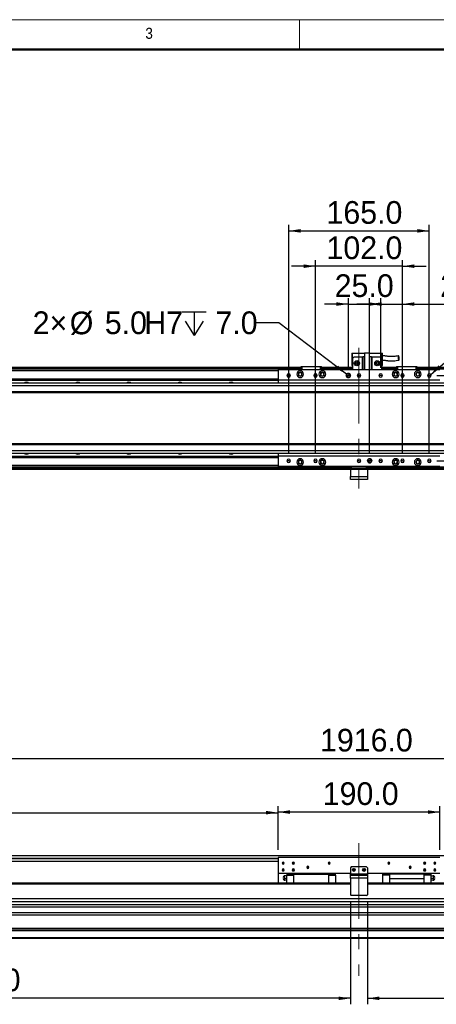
# Model space of a CAD drawing. Header units: millimetres. Extents: x 35 to 2905, y 35 to 2044.
# Tile 3 of 6: x 792 to 1281, y 890 to 2044. Entities that reach past the tile are written whole.
import ezdxf

# ---------------------------------------------------------------- set-up
doc = ezdxf.new("R2010")
doc.units = ezdxf.units.MM
doc.header["$LTSCALE"] = 7
doc.linetypes.add('CENTERX2', pattern=[20.32, 12.7, -2.54, 2.54, -2.54])
doc.layers.add('DIMNS', color=7, linetype='Continuous')
doc.styles.add('SLDTEXTSTYLE1', font='Gothic.ttf', dxfattribs={"width": 0.913})
doc.styles.add('SLDTEXTSTYLE8', font='txt')
doc.dimstyles.new('SLDDIMSTYLE0', dxfattribs={"dimtxt": 26.6, "dimasz": 14, "dimexe": 0, "dimexo": 0.0625, "dimgap": 6.65, "dimtad": 2, "dimdec": 1, "dimrnd": 1e-09, "dimzin": 4, "dimdsep": 46, "dimtxsty": 'SLDTEXTSTYLE8', "dimsah": 1, "dimcen": 0.09, "dimadec": 0, "dimazin": 1, "dimtfac": 1, "dimtdec": 1, "dimtofl": 0, "dimtmove": 0, "dimatfit": 3, "dimfxl": 0, "dimfrac": 2, "dimtolj": 1, "dimtzin": 12, "dimarcsym": 0})
doc.dimstyles.new('SLDDIMSTYLE1', dxfattribs={"dimtxt": 26.6, "dimasz": 14, "dimexe": 0, "dimexo": 0.0625, "dimgap": 6.65, "dimtad": 2, "dimdec": 1, "dimrnd": 1e-09, "dimzin": 4, "dimdsep": 46, "dimtxsty": 'SLDTEXTSTYLE8', "dimsah": 1, "dimcen": 0.09, "dimadec": 0, "dimazin": 1, "dimtfac": 1, "dimtdec": 1, "dimtmove": 0, "dimatfit": 0, "dimfxl": 0, "dimfrac": 2, "dimtolj": 1, "dimtzin": 12, "dimarcsym": 0})
doc.dimstyles.new('SLDDIMSTYLE2', dxfattribs={"dimtxt": 26.6, "dimasz": 14, "dimexe": 0, "dimexo": 0.0625, "dimgap": 6.65, "dimtad": 2, "dimdec": 1, "dimrnd": 1e-09, "dimzin": 12, "dimdsep": 46, "dimtxsty": 'SLDTEXTSTYLE8', "dimsah": 1, "dimcen": 0.09, "dimadec": 0, "dimazin": 3, "dimtfac": 1, "dimtdec": 1, "dimtmove": 0, "dimatfit": 0, "dimfxl": 0, "dimfrac": 2, "dimtolj": 1, "dimtzin": 12, "dimarcsym": 0})
doc.dimstyles.new('SLDDIMSTYLE7', dxfattribs={"dimtxt": 26.6, "dimasz": 14, "dimexe": 0, "dimexo": 0.0625, "dimgap": 6.65, "dimtad": 0, "dimtih": 1, "dimtoh": 1, "dimdec": 1, "dimrnd": 1e-09, "dimzin": 4, "dimdsep": 46, "dimtxsty": 'SLDTEXTSTYLE8', "dimsah": 1, "dimcen": 0, "dimadec": 0, "dimazin": 1, "dimtfac": 1, "dimtdec": 1, "dimtofl": 0, "dimtmove": 0, "dimatfit": 3, "dimfxl": 0, "dimfrac": 2, "dimtolj": 1, "dimtzin": 12, "dimarcsym": 0})
doc.dimstyles.new('SLDDIMSTYLE8', dxfattribs={"dimtxt": 26.6, "dimasz": 14, "dimexe": 0, "dimexo": 0.0625, "dimgap": 6.65, "dimtad": 0, "dimtih": 1, "dimtoh": 1, "dimdec": 1, "dimrnd": 1e-09, "dimzin": 12, "dimdsep": 46, "dimtxsty": 'SLDTEXTSTYLE8', "dimsah": 1, "dimcen": 0, "dimadec": 0, "dimazin": 3, "dimtfac": 1, "dimtdec": 1, "dimtofl": 0, "dimtmove": 0, "dimatfit": 3, "dimfxl": 0, "dimfrac": 2, "dimtolj": 1, "dimtzin": 12, "dimarcsym": 0})

# ---------------------------------------------------------------- blocks, each defined once
blk = doc.blocks.new('_D')
at = {"layer": 'DIMNS'}
for p, q in [((231.8, 1043.4), (231.8, 1185)), ((231.8, 1178), (2147.8, 1178)), ((2147.8, 1043.4), (2147.8, 1185))]:
    blk.add_line(p, q, dxfattribs=at)
for points in [[(231.8, 1178), (245.8, 1175.9), (245.8, 1180.1)], [(2147.8, 1178), (2133.8, 1180.1), (2133.8, 1175.9)]]:
    blk.add_solid(points, dxfattribs=at)
at = {"layer": 'DIMNS', "insert": (1144.1, 1212.9), "char_height": 26.6, "attachment_point": 1, "style": 'SLDTEXTSTYLE8'}
blk.add_mtext('1916.0', dxfattribs=at)
blk = doc.blocks.new('_D_1')
at = {"layer": 'DIMNS'}
for p, q in [((266.8, 1064.1), (266.8, 1121.6)), ((1094.8, 1070.9), (1094.8, 1121.6)), ((266.8, 1114.6), (1094.8, 1114.6))]:
    blk.add_line(p, q, dxfattribs=at)
for points in [[(266.8, 1114.6), (280.8, 1112.5), (280.8, 1116.7)], [(1094.8, 1114.6), (1080.8, 1116.7), (1080.8, 1112.5)]]:
    blk.add_solid(points, dxfattribs=at)
at = {"layer": 'DIMNS', "char_height": 26.6, "attachment_point": 1, "style": 'SLDTEXTSTYLE8'}
for s, insert in [('828.0', (495.1, 1149.5)), ('=T/2+18mm', (579.9, 1149.5))]:
    blk.add_mtext(s, dxfattribs=dict(at, insert=insert))
blk = doc.blocks.new('_D_3')
at = {"layer": 'DIMNS'}
for p, q in [((1094.8, 1070.9), (1094.8, 1122.3)), ((1284.8, 1070.9), (1284.8, 1122.3)), ((1284.8, 1115.3), (1094.8, 1115.3))]:
    blk.add_line(p, q, dxfattribs=at)
for points in [[(1094.8, 1115.3), (1108.8, 1113.2), (1108.8, 1117.4)], [(1284.8, 1115.3), (1270.8, 1117.4), (1270.8, 1113.2)]]:
    blk.add_solid(points, dxfattribs=at)
at = {"layer": 'DIMNS', "insert": (1147.3, 1150.2), "char_height": 26.6, "attachment_point": 1, "style": 'SLDTEXTSTYLE8'}
blk.add_mtext('190.0', dxfattribs=at)
blk = doc.blocks.new('_D_4')
at = {"layer": 'DIMNS'}
for p, q in [((1179.8, 1009.6), (1179.8, 890)), ((369.8, 1002.5), (369.8, 890)), ((1179.8, 897), (369.8, 897))]:
    blk.add_line(p, q, dxfattribs=at)
for points in [[(369.8, 897), (383.8, 894.9), (383.8, 899.1)], [(1179.8, 897), (1165.8, 899.1), (1165.8, 894.9)]]:
    blk.add_solid(points, dxfattribs=at)
at = {"layer": 'DIMNS', "insert": (703.7, 931.9), "char_height": 26.6, "attachment_point": 1, "style": 'SLDTEXTSTYLE8'}
blk.add_mtext('810.0', dxfattribs=at)
blk = doc.blocks.new('_D_5')
at = {"layer": 'DIMNS'}
for p, q in [((1199.8, 1009.6), (1199.8, 890)), ((2009.8, 1002.5), (2009.8, 890)), ((1199.8, 897), (2009.8, 897))]:
    blk.add_line(p, q, dxfattribs=at)
for points in [[(1199.8, 897), (1213.8, 894.9), (1213.8, 899.1)], [(2009.8, 897), (1995.8, 899.1), (1995.8, 894.9)]]:
    blk.add_solid(points, dxfattribs=at)
at = {"layer": 'DIMNS', "insert": (1555.3, 931.9), "char_height": 26.6, "attachment_point": 1, "style": 'SLDTEXTSTYLE8'}
blk.add_mtext('810.0', dxfattribs=at)
blk = doc.blocks.new('_D_21')
at = {"layer": 'DIMNS'}
for p, q in [((2231.7, 1627), (2231.7, 1655)), ((1281.2, 1627), (2238.7, 1627)), ((2231.7, 1527), (2231.7, 1627)), ((1281.2, 1527), (2238.7, 1527)), ((2231.7, 1527), (2231.7, 1499))]:
    blk.add_line(p, q, dxfattribs=at)
for points in [[(2231.7, 1627), (2233.8, 1641), (2229.6, 1641)], [(2231.7, 1527), (2229.6, 1513), (2233.8, 1513)]]:
    blk.add_solid(points, dxfattribs=at)
at = {"layer": 'DIMNS', "insert": (2196.8, 1532.6), "char_height": 26.6, "attachment_point": 1, "rotation": 90, "style": 'SLDTEXTSTYLE8'}
blk.add_mtext('100.0', dxfattribs=at)
blk = doc.blocks.new('SW_SYMBOL_HOLE_DEPTH')
at = {"layer": 'DIMNS', "color": 0}
for p, q in [((0, 6125), (5600, 6125)), ((2800, 6125), (2800, 525)), ((700, 3885), (2800, 525)), ((4900, 3885), (2800, 525))]:
    blk.add_line(p, q, dxfattribs=at)
blk = doc.blocks.new('_D_22')
at = {"layer": 'DIMNS'}
for p, q in [((1095.7, 1688.8), (1067.7, 1688.8)), ((1175.3, 1628.5), (1095.7, 1688.8))]:
    blk.add_line(p, q, dxfattribs=at)
blk.add_solid([(1175.3, 1628.5), (1165.4, 1638.6), (1162.9, 1635.3)], dxfattribs=at)
at = {"layer": 'DIMNS', "xscale": 0.004985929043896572, "yscale": 0.004985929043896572, "zscale": 0.004985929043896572}
blk.add_blockref('SW_SYMBOL_HOLE_DEPTH', (982.5, 1671.1), dxfattribs=at)
at = {"layer": 'DIMNS', "char_height": 26.6, "attachment_point": 1, "style": 'SLDTEXTSTYLE8'}
for s, insert in [('2×', (807, 1702.1)), ('%%c', (850.5, 1701.9)), ('5.0', (891.6, 1702.1)), ('H7', (937.9, 1702.1)), ('7.0', (1021.4, 1702.1))]:
    blk.add_mtext(s, dxfattribs=dict(at, insert=insert))
blk = doc.blocks.new('_D_23')
at = {"layer": 'DIMNS'}
for p, q in [((1273.9, 1628.3), (1337.2, 1682.2)), ((1337.2, 1682.2), (1365.2, 1682.2))]:
    blk.add_line(p, q, dxfattribs=at)
blk.add_solid([(1273.9, 1628.3), (1285.9, 1635.8), (1283.2, 1639)], dxfattribs=at)
at = {"layer": 'DIMNS', "xscale": 0.004985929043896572, "yscale": 0.004985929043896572, "zscale": 0.004985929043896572}
blk.add_blockref('SW_SYMBOL_HOLE_DEPTH', (1479.2, 1664.6), dxfattribs=at)
at = {"layer": 'DIMNS', "char_height": 26.6, "attachment_point": 1, "style": 'SLDTEXTSTYLE8'}
for s, insert in [('12×M5', (1365.2, 1695.6)), ('10.0', (1518.1, 1695.6))]:
    blk.add_mtext(s, dxfattribs=dict(at, insert=insert))
blk = doc.blocks.new('_D_24')
at = {"layer": 'DIMNS'}
for p, q in [((1177.3, 1710.7), (1149.3, 1710.7)), ((1177.3, 1635.9), (1177.3, 1717.7)), ((1177.3, 1710.7), (1202.3, 1710.7)), ((1202.3, 1535.9), (1202.3, 1717.7)), ((1202.3, 1710.7), (1230.3, 1710.7))]:
    blk.add_line(p, q, dxfattribs=at)
for points in [[(1177.3, 1710.7), (1163.3, 1712.8), (1163.3, 1708.6)], [(1202.3, 1710.7), (1216.3, 1708.6), (1216.3, 1712.8)]]:
    blk.add_solid(points, dxfattribs=at)
at = {"layer": 'DIMNS', "insert": (1161.3, 1745.6), "char_height": 26.6, "attachment_point": 1, "style": 'SLDTEXTSTYLE8'}
blk.add_mtext('25.0', dxfattribs=at)
blk = doc.blocks.new('_D_25')
at = {"layer": 'DIMNS'}
for p, q in [((1138.8, 1755.1), (1110.8, 1755.1)), ((1138.8, 1535.9), (1138.8, 1762.1)), ((1240.8, 1755.1), (1138.8, 1755.1)), ((1240.8, 1535.9), (1240.8, 1762.1)), ((1240.8, 1755.1), (1268.8, 1755.1))]:
    blk.add_line(p, q, dxfattribs=at)
for points in [[(1138.8, 1755.1), (1124.8, 1757.2), (1124.8, 1753)], [(1240.8, 1755.1), (1254.8, 1753), (1254.8, 1757.2)]]:
    blk.add_solid(points, dxfattribs=at)
at = {"layer": 'DIMNS', "insert": (1151.7, 1790), "char_height": 26.6, "attachment_point": 1, "style": 'SLDTEXTSTYLE8'}
blk.add_mtext('102.0', dxfattribs=at)
blk = doc.blocks.new('_D_26')
at = {"layer": 'DIMNS'}
for p, q in [((1107.3, 1535.9), (1107.3, 1803.5)), ((1272.3, 1535.9), (1272.3, 1803.5)), ((1107.3, 1796.5), (1272.3, 1796.5))]:
    blk.add_line(p, q, dxfattribs=at)
for points in [[(1107.3, 1796.5), (1121.3, 1794.4), (1121.3, 1798.6)], [(1272.3, 1796.5), (1258.3, 1798.6), (1258.3, 1794.4)]]:
    blk.add_solid(points, dxfattribs=at)
at = {"layer": 'DIMNS', "insert": (1151.7, 1831.4), "char_height": 26.6, "attachment_point": 1, "style": 'SLDTEXTSTYLE8'}
blk.add_mtext('165.0', dxfattribs=at)
blk = doc.blocks.new('_D_27')
at = {"layer": 'DIMNS'}
for p, q in [((1215.3, 1710.7), (1187.3, 1710.7)), ((1215.3, 1635.9), (1215.3, 1717.7)), ((1215.3, 1710.7), (1240.8, 1710.7)), ((1240.8, 1635.9), (1240.8, 1717.7)), ((1240.8, 1710.7), (1350.6, 1710.7))]:
    blk.add_line(p, q, dxfattribs=at)
for points in [[(1215.3, 1710.7), (1201.3, 1712.8), (1201.3, 1708.6)], [(1240.8, 1710.7), (1254.8, 1708.6), (1254.8, 1712.8)]]:
    blk.add_solid(points, dxfattribs=at)
at = {"layer": 'DIMNS', "insert": (1285.1, 1745.6), "char_height": 26.6, "attachment_point": 1, "style": 'SLDTEXTSTYLE8'}
blk.add_mtext('25.5', dxfattribs=at)
blk = doc.blocks.new('SW_DOWELSYMBOL_3')
at = {"linetype": 'Continuous', "lineweight": 18}
h = blk.add_hatch(color=0, dxfattribs=at)
edge = h.paths.add_edge_path(flags=0)
edge.add_arc((0, 0), 2.5, 180, 270)
edge.add_line((0, -2.5), (0, 0))
edge.add_line((0, 0), (-2.5, 0))
h = blk.add_hatch(color=0, dxfattribs=at)
edge = h.paths.add_edge_path(flags=0)
edge.add_arc((0, 0), 2.5, 0, 90)
edge.add_line((0, 2.5), (0, 0))
edge.add_line((0, 0), (2.5, 0))
at = {"layer": 'DIMNS', "color": 0}
blk.add_circle((0, 0), 2.5, dxfattribs=at)
blk = doc.blocks.new('SW_DOWELSYMBOL_4')
at = {"linetype": 'Continuous', "lineweight": 18}
h = blk.add_hatch(color=0, dxfattribs=at)
edge = h.paths.add_edge_path(flags=0)
edge.add_arc((0, 0), 2.5, 180, 270)
edge.add_line((0, -2.5), (0, 0))
edge.add_line((0, 0), (-2.5, 0))
h = blk.add_hatch(color=0, dxfattribs=at)
edge = h.paths.add_edge_path(flags=0)
edge.add_arc((0, 0), 2.5, 0, 90)
edge.add_line((0, 2.5), (0, 0))
edge.add_line((0, 0), (2.5, 0))
at = {"layer": 'DIMNS', "color": 0}
blk.add_circle((0, 0), 2.5, dxfattribs=at)

msp = doc.modelspace()

# ---------------------------------------------------------------- linework, layer by layer
at = {"color": 7, "linetype": 'Continuous', "lineweight": 18}
for p, q in [((2905, 2044), (35, 2044)), ((1120, 2009), (1120, 2044)), ((70, 2009), (2870, 2009))]:
    msp.add_line(p, q, dxfattribs=at)
at = {"color": 7, "linetype": 'Continuous', "lineweight": 50}
msp.add_line((2870, 2009), (70, 2009), dxfattribs=at)
at = {"color": 7, "linetype": 'Continuous', "lineweight": 25}
for p, q in [((1181.3, 1653.28), (1182.3, 1653.28)), ((1181.3, 1653.28), (1181.3, 1638.88)), ((1182.3, 1646.88), (1182.3, 1653.28)), ((1182.3, 1653.28), (1196.3, 1653.28)), ((1196.3, 1653.48), (1196.3, 1633.48)), ((1196.3, 1653.48), (1202.3, 1653.48)), ((1202.3, 1633.48), (1202.3, 1653.48)), ((1202.3, 1653.28), (1216.3, 1653.28)), ((1216.3, 1653.28), (1217.3, 1653.28)), ((1216.3, 1653.28), (1216.3, 1646.88)), ((1217.3, 1638.88), (1217.3, 1653.28)), ((1181.3, 1638.88), (1182.3, 1638.88)), ((1184.3, 1648.88), (1182.3, 1646.88)), ((1182.3, 1646.88), (1182.3, 1633.48)), ((1184.3, 1648.88), (1193.8, 1648.88)), ((1193.8, 1633.48), (1193.8, 1648.88)), ((1193.8, 1648.88), (1194.3, 1648.88)), ((1194.3, 1648.88), (1194.3, 1633.48)), ((1196.3, 1648.88), (1194.3, 1648.88)), ((1204.3, 1648.88), (1202.3, 1648.88)), ((1204.3, 1633.48), (1204.3, 1648.88)), ((1204.3, 1648.88), (1204.8, 1648.88)), ((1204.8, 1648.88), (1214.3, 1648.88)), ((1204.8, 1648.88), (1204.8, 1633.48)), ((1216.3, 1646.88), (1214.3, 1648.88)), ((1216.3, 1646.88), (1216.3, 1633.48)), ((1216.3, 1638.88), (1217.3, 1638.88)), ((243.8, 1636.48), (1121.8, 1636.48)), ((1121.8, 1634.49), (243.8, 1634.49)), ((374.3, 1636.78), (1121.8, 1636.78)), ((374.3, 1636.58), (1121.8, 1636.58)), ((1284.8, 1633.48), (1094.8, 1633.48)), ((1094.8, 1633.48), (1094.8, 1621.48)), ((1121.8, 1637.18), (1122.1, 1637.48)), ((1121.8, 1633.48), (1121.8, 1637.18)), ((1122.8, 1637.18), (1121.8, 1637.18)), ((1122.1, 1637.48), (1122.93, 1637.48)), ((1122.8, 1637.18), (1122.93, 1637.48)), ((1122.8, 1637.18), (1122.8, 1633.48)), ((1144.8, 1637.18), (1122.8, 1637.18)), ((1122.93, 1637.48), (1144.68, 1637.48)), ((1144.68, 1637.48), (1145.5, 1637.48)), ((1144.8, 1637.18), (1144.68, 1637.48)), ((1144.8, 1633.48), (1144.8, 1637.18)), ((1145.8, 1637.18), (1144.8, 1637.18)), ((1145.5, 1637.48), (1145.8, 1637.18)), ((1145.8, 1637.18), (1145.8, 1633.48)), ((1145.8, 1636.78), (1182.3, 1636.78)), ((1145.8, 1636.58), (1182.3, 1636.58)), ((1145.8, 1636.48), (1182.3, 1636.48)), ((1182.3, 1634.49), (1145.8, 1634.49)), ((1216.3, 1636.78), (1233.8, 1636.78)), ((1216.3, 1636.58), (1233.8, 1636.58)), ((1216.3, 1636.48), (1233.8, 1636.48)), ((1233.8, 1634.49), (1216.3, 1634.49)), ((1233.8, 1637.18), (1234.1, 1637.48)), ((1233.8, 1633.48), (1233.8, 1637.18)), ((1234.8, 1637.18), (1233.8, 1637.18)), ((1234.1, 1637.48), (1234.93, 1637.48)), ((1234.8, 1637.18), (1234.93, 1637.48)), ((1234.8, 1637.18), (1234.8, 1633.48)), ((1256.8, 1637.18), (1234.8, 1637.18)), ((1234.93, 1637.48), (1256.68, 1637.48)), ((1256.8, 1637.18), (1256.68, 1637.48)), ((1256.68, 1637.48), (1257.5, 1637.48)), ((1256.8, 1633.48), (1256.8, 1637.18)), ((1257.8, 1637.18), (1256.8, 1637.18)), ((1257.5, 1637.48), (1257.8, 1637.18)), ((1257.8, 1637.18), (1257.8, 1633.48)), ((1257.8, 1636.78), (2024.3, 1636.78)), ((1257.8, 1636.58), (2024.3, 1636.58)), ((1257.8, 1636.48), (2135.8, 1636.48)), ((2135.8, 1634.49), (1257.8, 1634.49)), ((249.8, 1622.99), (1094.8, 1622.99)), ((249.8, 1622.7), (1094.8, 1622.7)), ((249.8, 1621.8), (1094.8, 1621.8)), ((249.8, 1621.5), (1094.8, 1621.5)), ((2115.3, 1617.98), (264.8, 1617.98)), ((1284.8, 1621.48), (1094.8, 1621.48)), ((1094.8, 1621.48), (1094.8, 1617.98)), ((1107.3, 1626.98), (1105.2, 1626.98)), ((1107.3, 1626.98), (1109.4, 1626.98)), ((1138.8, 1626.98), (1136.7, 1626.98)), ((1138.8, 1626.98), (1138.93, 1626.98)), ((1140.14, 1626.98), (1140.9, 1626.98)), ((1177.3, 1626.98), (1174.8, 1626.98)), ((1177.3, 1626.98), (1179.8, 1626.98)), ((1189.8, 1626.98), (1187.7, 1626.98)), ((1189.8, 1626.98), (1191.9, 1626.98)), ((1215.3, 1626.98), (1213.2, 1626.98)), ((1215.3, 1626.98), (1217.4, 1626.98)), ((1239.46, 1626.98), (1238.7, 1626.98)), ((1240.8, 1626.98), (1240.67, 1626.98)), ((1240.8, 1626.98), (1242.9, 1626.98)), ((1272.3, 1626.98), (1270.2, 1626.98)), ((1272.3, 1626.98), (1274.4, 1626.98)), ((2115.8, 1614.98), (264.8, 1614.98)), ((2115.8, 1607.98), (264.8, 1607.98)), ((264.8, 1606.98), (2115.8, 1606.98)), ((2115.8, 1546.98), (264.8, 1546.98)), ((264.8, 1545.98), (2115.8, 1545.98)), ((264.8, 1538.98), (2115.8, 1538.98)), ((264.8, 1535.98), (2115.3, 1535.98)), ((1094.8, 1535.98), (1094.8, 1532.48)), ((249.8, 1532.46), (1094.8, 1532.46)), ((249.8, 1532.17), (1094.8, 1532.17)), ((249.8, 1531.27), (1094.8, 1531.27)), ((249.8, 1530.98), (1094.8, 1530.98)), ((1284.8, 1532.48), (1094.8, 1532.48)), ((1094.8, 1532.48), (1094.8, 1520.48)), ((1107.3, 1526.98), (1105.2, 1526.98)), ((1107.3, 1526.98), (1109.4, 1526.98)), ((1138.8, 1526.98), (1136.7, 1526.98)), ((1138.8, 1526.98), (1140.9, 1526.98)), ((1189.8, 1526.98), (1187.7, 1526.98)), ((1189.8, 1526.98), (1191.9, 1526.98)), ((1202.3, 1526.98), (1199.8, 1526.98)), ((1202.3, 1526.98), (1204.8, 1526.98)), ((1215.3, 1526.98), (1213.2, 1526.98)), ((1215.3, 1526.98), (1217.4, 1526.98)), ((1240.8, 1526.98), (1238.7, 1526.98)), ((1240.8, 1526.98), (1242.9, 1526.98)), ((1272.3, 1526.98), (1270.2, 1526.98)), ((1272.3, 1526.98), (1274.4, 1526.98)), ((1179.8, 1519.48), (243.8, 1519.48)), ((1179.8, 1516.98), (243.8, 1516.98)), ((1284.8, 1520.48), (1094.8, 1520.48)), ((1179.8, 1518.48), (1179.8, 1520.48)), ((1180.8, 1518.48), (1179.8, 1518.48)), ((1179.8, 1516.98), (1179.8, 1518.48)), ((1199.8, 1516.98), (1179.8, 1516.98)), ((1179.8, 1516.98), (1179.8, 1508.48)), ((1180.8, 1520.48), (1180.8, 1518.48)), ((1198.8, 1518.48), (1180.8, 1518.48)), ((1198.8, 1518.48), (1198.8, 1520.48)), ((1199.8, 1518.48), (1198.8, 1518.48)), ((1199.8, 1520.48), (1199.8, 1518.48)), ((2135.8, 1519.48), (1199.8, 1519.48)), ((1199.8, 1518.48), (1199.8, 1516.98)), ((1199.8, 1516.98), (1199.8, 1508.48)), ((2135.8, 1516.98), (1199.8, 1516.98)), ((1179.8, 1508.48), (1199.8, 1508.48)), ((1179.8, 1504.98), (1179.8, 1508.48)), ((1199.8, 1504.98), (1179.8, 1504.98)), ((1199.8, 1508.48), (1199.8, 1504.98)), ((264.8, 1064.34), (2115.8, 1064.34)), ((1284.8, 1061.99), (1094.8, 1061.99)), ((1094.8, 1061.99), (1094.8, 1043.49)), ((264.8, 1057.84), (1094.8, 1057.84)), ((1100.8, 1055.49), (1099.55, 1055.49)), ((1100.8, 1055.49), (1102.05, 1055.49)), ((1112.8, 1055.49), (1111.55, 1055.49)), ((1112.8, 1055.49), (1114.05, 1055.49)), ((1129.8, 1050.49), (1128.55, 1050.49)), ((1129.8, 1050.49), (1131.05, 1050.49)), ((1154.8, 1055.49), (1153.55, 1055.49)), ((1154.8, 1055.49), (1156.05, 1055.49)), ((1180.8, 1050.99), (1179.8, 1049.99)), ((1198.8, 1050.99), (1180.8, 1050.99)), ((1199.8, 1049.99), (1198.8, 1050.99)), ((1224.8, 1055.49), (1223.55, 1055.49)), ((1224.8, 1055.49), (1226.05, 1055.49)), ((1249.8, 1050.49), (1248.55, 1050.49)), ((1249.8, 1050.49), (1251.05, 1050.49)), ((1266.8, 1055.49), (1265.55, 1055.49)), ((1266.8, 1055.49), (1268.05, 1055.49)), ((1278.8, 1055.49), (1277.55, 1055.49)), ((1278.8, 1055.49), (1280.05, 1055.49)), ((1179.8, 1043.49), (1094.8, 1043.49)), ((1094.8, 1043.49), (1094.8, 1031.99)), ((1100.8, 1047.49), (1099.55, 1047.49)), ((1100.8, 1047.49), (1102.05, 1047.49)), ((1105.3, 1040.49), (1102.98, 1040.49)), ((1113.55, 1042.39), (1105.3, 1042.39)), ((1105.3, 1042.39), (1105.3, 1041.44)), ((1105.3, 1041.44), (1113.55, 1041.44)), ((1105.3, 1031.99), (1105.3, 1041.44)), ((1112.8, 1047.49), (1111.55, 1047.49)), ((1112.8, 1047.49), (1114.05, 1047.49)), ((1113.55, 1042.49), (1113.55, 1043.49)), ((1113.55, 1042.49), (1154.05, 1042.49)), ((1113.55, 1031.99), (1113.55, 1042.49)), ((1154.05, 1042.49), (1154.05, 1043.49)), ((1154.05, 1042.49), (1154.05, 1031.99)), ((1162.3, 1042.39), (1154.05, 1042.39)), ((1154.05, 1041.44), (1162.3, 1041.44)), ((1162.3, 1041.44), (1162.3, 1042.39)), ((1162.3, 1041.44), (1162.3, 1031.99)), ((1179.8, 1049.99), (1179.8, 1042.99)), ((1179.8, 1042.99), (1199.8, 1042.99)), ((1179.8, 1041.49), (1179.8, 1042.99)), ((1179.8, 1041.49), (1199.8, 1041.49)), ((1179.8, 1037.99), (1179.8, 1041.49)), ((1183.8, 1047.49), (1182.55, 1047.49)), ((1183.8, 1047.49), (1185.05, 1047.49)), ((1195.8, 1047.49), (1194.55, 1047.49)), ((1195.8, 1047.49), (1197.05, 1047.49)), ((1199.8, 1049.99), (1199.8, 1042.99)), ((1284.8, 1043.49), (1199.8, 1043.49)), ((1199.8, 1042.99), (1199.8, 1041.49)), ((1199.8, 1041.49), (1199.8, 1037.99)), ((1225.55, 1042.39), (1217.3, 1042.39)), ((1217.3, 1042.39), (1217.3, 1041.44)), ((1225.55, 1041.44), (1217.3, 1041.44)), ((1217.3, 1041.44), (1217.3, 1031.99)), ((1225.55, 1043.49), (1225.55, 1042.49)), ((1266.05, 1042.49), (1225.55, 1042.49)), ((1225.55, 1042.49), (1225.55, 1037.49)), ((1266.8, 1047.49), (1265.55, 1047.49)), ((1266.05, 1042.49), (1266.05, 1043.49)), ((1266.05, 1042.49), (1266.05, 1037.49)), ((1274.3, 1042.39), (1266.05, 1042.39)), ((1274.3, 1041.44), (1266.05, 1041.44)), ((1266.8, 1047.49), (1268.05, 1047.49)), ((1274.3, 1041.44), (1274.3, 1042.39)), ((1274.3, 1031.99), (1274.3, 1041.44)), ((1274.3, 1040.49), (1276.62, 1040.49)), ((1278.8, 1047.49), (1277.55, 1047.49)), ((1278.8, 1047.49), (1280.05, 1047.49)), ((1179.8, 1031.99), (243.8, 1031.99)), ((1102.98, 1037.99), (1105.3, 1037.99)), ((1105.3, 1035.49), (1102.98, 1035.49)), ((1179.8, 1037.99), (1179.8, 1018.49)), ((1199.8, 1037.99), (1179.8, 1037.99)), ((1199.8, 1037.99), (1199.8, 1018.49)), ((2135.8, 1031.99), (1199.8, 1031.99)), ((1225.55, 1037.49), (1266.05, 1037.49)), ((1225.55, 1037.49), (1225.55, 1037.19)), ((1266.05, 1037.19), (1225.55, 1037.19)), ((1225.55, 1037.19), (1225.55, 1031.99)), ((1266.05, 1037.19), (1266.05, 1037.49)), ((1266.05, 1037.19), (1266.05, 1031.99)), ((1274.3, 1037.99), (1276.62, 1037.99)), ((1276.62, 1035.49), (1274.3, 1035.49)), ((1179.8, 1018.49), (1180.8, 1017.49)), ((1198.8, 1017.49), (1180.8, 1017.49)), ((1198.8, 1017.49), (1199.8, 1018.49)), ((2135.8, 1006.62), (243.8, 1006.62)), ((2135.8, 1004.02), (243.8, 1004.02)), ((1962.3, 1013.54), (417.3, 1013.54)), ((1962.3, 1010.14), (417.3, 1010.14)), ((2135.8, 997.09), (243.8, 997.09)), ((2135.8, 994.5), (243.8, 994.5)), ((2135.8, 978.99), (243.8, 978.99)), ((2135.8, 976.99), (243.8, 976.99)), ((2135.8, 975.99), (243.8, 975.99)), ((2135.8, 967.99), (243.8, 967.99)), ((2135.8, 966.99), (243.8, 966.99))]:
    msp.add_line(p, q, dxfattribs=at)
at = {"color": 8, "linetype": 'Continuous', "lineweight": 25}
for p, q in [((1121.8, 1635.98), (243.8, 1635.98)), ((1094.8, 1632.49), (285.44, 1632.49)), ((1182.3, 1635.98), (1145.8, 1635.98)), ((1233.8, 1635.98), (1216.3, 1635.98)), ((2135.8, 1635.98), (1257.8, 1635.98)), ((1094.8, 1521.48), (243.8, 1521.48)), ((1179.8, 1517.98), (243.8, 1517.98)), ((2135.8, 1517.98), (1199.8, 1517.98)), ((264.8, 1061.34), (1094.8, 1061.34)), ((264.8, 1060.84), (1094.8, 1060.84)), ((1179.8, 1030.99), (243.8, 1030.99)), ((2135.8, 1030.99), (1199.8, 1030.99))]:
    msp.add_line(p, q, dxfattribs=at)
at = {"color": 7, "linetype": 'Continuous', "lineweight": 25}
for centre, radius in [((1187.3, 1641.38), 3), ((1187.3, 1641.38), 1.7), ((1187.3, 1641.38), 1.6), ((1211.3, 1641.38), 3), ((1211.3, 1641.38), 1.7), ((1211.3, 1641.38), 1.6), ((1183.8, 1047.49), 1.7), ((1195.8, 1047.49), 1.7)]:
    msp.add_circle(centre, radius, dxfattribs=at)
for centre, radius, start, end in [((1107.3, 1626.98), 2.1, 0, 180), ((1120.8, 1628.48), 4, 0, 180), ((1120.8, 1628.48), 4, 180, 0), ((1120.8, 1628.48), 2.25, 0, 180), ((1120.8, 1628.48), 2.25, 180, 0), ((1120.8, 1628.48), 2, 90, 270), ((1120.8, 1628.48), 2, 270, 90), ((1138.8, 1626.98), 2.1, 0, 180), ((1146.8, 1628.48), 4, 0, 180), ((1146.8, 1628.48), 4, 180, 0), ((1146.8, 1628.48), 2.25, 0, 180), ((1146.8, 1628.48), 2.25, 180, 0), ((1146.8, 1628.48), 2, 90, 270), ((1146.8, 1628.48), 2, 270, 90), ((1177.3, 1626.98), 2.5, 0, 180), ((1189.8, 1626.98), 2.1, 0, 180), ((1215.3, 1626.98), 2.1, 0, 180), ((1232.8, 1628.48), 4, 0, 180), ((1232.8, 1628.48), 4, 180, 0), ((1232.8, 1628.48), 2.25, 0, 180), ((1232.8, 1628.48), 2.25, 180, 0), ((1232.8, 1628.48), 2, 90, 270), ((1232.8, 1628.48), 2, 270, 90), ((1240.8, 1626.98), 2.1, 0, 180), ((1258.8, 1628.48), 4, 0, 180), ((1258.8, 1628.48), 4, 180, 0), ((1258.8, 1628.48), 2.25, 0, 180), ((1258.8, 1628.48), 2.25, 180, 0), ((1258.8, 1628.48), 2, 90, 270), ((1258.8, 1628.48), 2, 270, 90), ((1272.3, 1626.98), 2.1, 0, 180), ((799.8, 1615.49), 3.75, 41.71072, 138.28928), ((859.8, 1615.49), 3.75, 41.71072, 138.28928), ((919.8, 1615.49), 3.75, 41.71072, 138.28928), ((979.8, 1615.49), 3.75, 41.71072, 138.28928), ((1039.8, 1615.49), 3.75, 41.71072, 138.28928), ((1107.3, 1626.98), 2.1, 180, 0), ((1138.8, 1626.98), 2.1, 180, 0), ((1177.3, 1626.98), 2.5, 180, 0), ((1189.8, 1626.98), 2.1, 180, 0), ((1215.3, 1626.98), 2.1, 180, 0), ((1240.8, 1626.98), 2.1, 180, 0), ((1272.3, 1626.98), 2.1, 180, 0), ((799.8, 1538.48), 3.75, 221.71072, 318.28928), ((859.8, 1538.48), 3.75, 221.71072, 318.28928), ((919.8, 1538.48), 3.75, 221.71072, 318.28928), ((979.8, 1538.48), 3.75, 221.71072, 318.28928), ((1039.8, 1538.48), 3.75, 221.71072, 318.28928), ((1107.3, 1526.98), 2.1, 0, 180), ((1107.3, 1526.98), 2.1, 180, 0), ((1120.8, 1525.48), 4, 0, 180), ((1120.8, 1525.48), 4, 180, 0), ((1120.8, 1525.48), 2.25, 0, 180), ((1120.8, 1525.48), 2.25, 180, 0), ((1120.8, 1525.48), 2, 90, 270), ((1120.8, 1525.48), 2, 270, 90), ((1138.8, 1526.98), 2.1, 0, 180), ((1138.8, 1526.98), 2.1, 180, 0), ((1146.8, 1525.48), 4, 0, 180), ((1146.8, 1525.48), 4, 180, 0), ((1146.8, 1525.48), 2.25, 0, 180), ((1146.8, 1525.48), 2.25, 180, 0), ((1146.8, 1525.48), 2, 90, 270), ((1146.8, 1525.48), 2, 270, 90), ((1189.8, 1526.98), 2.1, 0, 180), ((1189.8, 1526.98), 2.1, 180, 0), ((1202.3, 1526.98), 2.5, 0, 180), ((1202.3, 1526.98), 2.5, 180, 0), ((1215.3, 1526.98), 2.1, 0, 180), ((1215.3, 1526.98), 2.1, 180, 0), ((1232.8, 1525.48), 4, 0, 180), ((1232.8, 1525.48), 4, 180, 0), ((1232.8, 1525.48), 2.25, 0, 180), ((1232.8, 1525.48), 2.25, 180, 0), ((1232.8, 1525.48), 2, 90, 270), ((1232.8, 1525.48), 2, 270, 90), ((1240.8, 1526.98), 2.1, 0, 180), ((1240.8, 1526.98), 2.1, 180, 0), ((1258.8, 1525.48), 4, 0, 180), ((1258.8, 1525.48), 4, 180, 0), ((1258.8, 1525.48), 2.25, 0, 180), ((1258.8, 1525.48), 2.25, 180, 0), ((1258.8, 1525.48), 2, 90, 270), ((1258.8, 1525.48), 2, 270, 90), ((1272.3, 1526.98), 2.1, 0, 180), ((1272.3, 1526.98), 2.1, 180, 0), ((1100.8, 1055.49), 1.25, 0, 180), ((1100.8, 1055.49), 1.25, 180, 0), ((1112.8, 1055.49), 1.25, 0, 180), ((1112.8, 1055.49), 1.25, 180, 0), ((1129.8, 1050.49), 1.25, 0, 180), ((1129.8, 1050.49), 1.25, 180, 0), ((1154.8, 1055.49), 1.25, 0, 180), ((1154.8, 1055.49), 1.25, 180, 0), ((1224.8, 1055.49), 1.25, 0, 180), ((1224.8, 1055.49), 1.25, 180, 0), ((1249.8, 1050.49), 1.25, 0, 180), ((1249.8, 1050.49), 1.25, 180, 0), ((1266.8, 1055.49), 1.25, 0, 180), ((1266.8, 1055.49), 1.25, 180, 0), ((1278.8, 1055.49), 1.25, 0, 180), ((1278.8, 1055.49), 1.25, 180, 0), ((1100.8, 1047.49), 1.25, 0, 180), ((1100.8, 1047.49), 1.25, 180, 0), ((1103.8, 1037.99), 3, 123.52372, 170.18362), ((1112.8, 1047.49), 1.25, 0, 180), ((1112.8, 1047.49), 1.25, 180, 0), ((1183.8, 1047.49), 1.25, 0, 180), ((1183.8, 1047.49), 1.25, 180, 0), ((1195.8, 1047.49), 1.25, 0, 180), ((1195.8, 1047.49), 1.25, 180, 0), ((1266.8, 1047.49), 1.25, 0, 180), ((1266.8, 1047.49), 1.25, 180, 0), ((1275.8, 1037.99), 3, 9.9092, 56.43308), ((1278.8, 1047.49), 1.25, 0, 180), ((1278.8, 1047.49), 1.25, 180, 0), ((1100.9, 1037.99), 0.25, 111.37089, 270), ((1103.8, 1037.99), 3, 189.86644, 236.41825), ((1275.8, 1037.99), 3, 303.54248, 350.11805), ((1278.7, 1037.99), 0.25, 270, 68.68077)]:
    msp.add_arc(centre, radius, start, end, dxfattribs=at)
for points, knots in [([(1187.09, 1640.25), (1186.96, 1640.28), (1186.7, 1640.32), (1186.36, 1640.54), (1186.1, 1640.86), (1185.95, 1641.26), (1185.94, 1641.71), (1186.08, 1642.15), (1186.34, 1642.52), (1186.58, 1642.68), (1186.69, 1642.76)], [0, 0, 0, 0, 0.11535172, 0.23125344, 0.35178209, 0.47701004, 0.60652213, 0.74024378, 0.87835837, 1, 1, 1, 1]), ([(1187.3, 1640.23), (1187.31, 1640.23), (1187.43, 1640.24), (1187.66, 1640.27), (1187.98, 1640.43), (1188.23, 1640.68), (1188.4, 1640.99), (1188.47, 1641.34), (1188.43, 1641.69), (1188.28, 1642.02), (1188.05, 1642.28), (1187.75, 1642.46), (1187.4, 1642.55), (1187.05, 1642.53), (1186.72, 1642.4), (1186.44, 1642.18), (1186.25, 1641.88), (1186.14, 1641.54), (1186.15, 1641.19), (1186.26, 1640.85), (1186.47, 1640.57), (1186.75, 1640.35), (1186.98, 1640.29), (1187.09, 1640.25)], [0, 0, 0, 0, 0.0017194, 0.0516365, 0.1015518, 0.1514605, 0.2013764, 0.2512938, 0.3012085, 0.3511205, 0.4010319, 0.4509498, 0.5008635, 0.5507756, 0.6006877, 0.6506017, 0.7005183, 0.7504334, 0.800345, 0.8502588, 0.9001742, 0.9500901, 1, 1, 1, 1]), ([(1187.91, 1642.76), (1188.04, 1642.67), (1188.31, 1642.48), (1188.57, 1642.06), (1188.68, 1641.58), (1188.61, 1641.11), (1188.4, 1640.71), (1188.08, 1640.42), (1187.76, 1640.28), (1187.57, 1640.26), (1187.51, 1640.25)], [0, 0, 0, 0, 0.140799, 0.2880652, 0.4304361, 0.5679425, 0.7005945, 0.8284725, 0.9515828, 1, 1, 1, 1]), ([(1211.17, 1640.25), (1211.12, 1640.25), (1210.92, 1640.26), (1210.6, 1640.37), (1210.26, 1640.64), (1210.02, 1641.03), (1209.93, 1641.49), (1210, 1641.97), (1210.24, 1642.41), (1210.51, 1642.65), (1210.68, 1642.75), (1210.69, 1642.76)], [0, 0, 0, 0, 0.0488477, 0.1680251, 0.2919233, 0.4205493, 0.5539619, 0.6921676, 0.8349365, 0.9819186, 1, 1, 1, 1]), ([(1211.09, 1640.25), (1210.96, 1640.29), (1210.71, 1640.37), (1210.44, 1640.6), (1210.27, 1640.85), (1210.17, 1641.12), (1210.15, 1641.33), (1210.15, 1641.46), (1210.16, 1641.49), (1210.16, 1641.49), (1210.16, 1641.49), (1210.16, 1641.49), (1210.16, 1641.49), (1210.16, 1641.49)], [0, 0, 0, 0, 0.236928, 0.4417094, 0.614234, 0.7545045, 0.9380785, 0.9829649, 0.9897875, 0.995206, 0.9975495, 0.9997672, 1, 1, 1, 1]), ([(1211.51, 1640.25), (1211.65, 1640.28), (1211.93, 1640.33), (1212.28, 1640.58), (1212.54, 1640.93), (1212.66, 1641.34), (1212.65, 1641.77), (1212.51, 1642.17), (1212.26, 1642.52), (1212.03, 1642.68), (1211.91, 1642.76)], [0, 0, 0, 0, 0.1248138, 0.2498463, 0.3748683, 0.4998628, 0.6248463, 0.7498351, 0.8748376, 1, 1, 1, 1]), ([(1236.04, 1650.04), (1235, 1649.87), (1233.18, 1649.58), (1230.8, 1649.21), (1228.99, 1649.07), (1227.41, 1649.04), (1225.64, 1649.12), (1223.78, 1649.34), (1221.88, 1649.63), (1220.36, 1649.85), (1218.94, 1649.98), (1218, 1650.04), (1217.44, 1650.01), (1217.3, 1650.01)], [0, 0, 0, 0, 0.1728187, 0.3012065, 0.3945075, 0.4621964, 0.5503013, 0.6704384, 0.754268, 0.853133, 0.9124959, 0.977885, 1, 1, 1, 1]), ([(1217.3, 1645), (1217.67, 1645.01), (1218.56, 1645.05), (1219.93, 1644.87), (1221.35, 1644.67), (1222.62, 1644.48), (1223.72, 1644.33), (1224.67, 1644.23), (1225.92, 1644.12), (1227.75, 1644.04), (1230.35, 1644.14), (1233.35, 1644.56), (1235.49, 1644.91), (1236.61, 1645.09)], [0, 0, 0, 0, 0.0561718, 0.1350521, 0.2093722, 0.2758318, 0.3326405, 0.3788414, 0.4216817, 0.5224881, 0.6560424, 0.8185901, 1, 1, 1, 1]), ([(1235.66, 1648.87), (1235.69, 1649.12), (1235.74, 1649.62), (1235.92, 1650.03), (1236.14, 1650.07), (1236.37, 1649.79), (1236.59, 1649.28), (1236.78, 1648.58), (1236.92, 1647.78), (1236.99, 1646.94), (1237, 1646.16), (1236.93, 1645.54), (1236.78, 1645.15), (1236.58, 1645.06), (1236.38, 1645.16), (1236.19, 1645.51), (1236.02, 1646.04), (1235.87, 1646.77), (1235.76, 1647.52), (1235.69, 1648.06), (1235.66, 1648.32), (1235.65, 1648.41), (1235.65, 1648.43), (1235.65, 1648.5), (1235.65, 1648.66), (1235.66, 1648.79), (1235.66, 1648.87)], [0, 0, 0, 0, 0.0648176, 0.1297793, 0.189732, 0.2426191, 0.2944133, 0.3462435, 0.3987244, 0.4521998, 0.5066016, 0.5614526, 0.616052, 0.6697726, 0.727069, 0.7653775, 0.8036915, 0.8589096, 0.9142292, 0.9495547, 0.9640012, 0.9648512, 0.9657591, 0.9687105, 0.9805281, 1, 1, 1, 1]), ([(1138.93, 1626.98), (1138.93, 1627), (1138.93, 1627.04), (1138.99, 1627.2), (1139.11, 1627.4), (1139.3, 1627.61), (1139.48, 1627.72), (1139.65, 1627.73), (1139.78, 1627.71), (1139.9, 1627.63), (1140.01, 1627.5), (1140.12, 1627.28), (1140.13, 1627.09), (1140.14, 1626.98)], [0, 0, 0, 0, 0.0143926, 0.0628332, 0.2500371, 0.3751597, 0.5000465, 0.5628476, 0.6251179, 0.6838819, 0.7505265, 0.8571311, 1, 1, 1, 1]), ([(1239.46, 1626.98), (1239.47, 1627.09), (1239.49, 1627.28), (1239.59, 1627.5), (1239.7, 1627.63), (1239.82, 1627.7), (1239.95, 1627.73), (1240.12, 1627.72), (1240.3, 1627.61), (1240.47, 1627.43), (1240.57, 1627.26), (1240.64, 1627.13), (1240.66, 1627.06), (1240.67, 1627.02), (1240.67, 1627), (1240.67, 1626.98)], [0, 0, 0, 0, 0.1424052, 0.2487789, 0.3154459, 0.374246, 0.4366556, 0.4994976, 0.6243018, 0.7490762, 0.8743694, 0.9371806, 0.9697215, 0.985746, 1, 1, 1, 1]), ([(1140.14, 1626.98), (1140.13, 1626.88), (1140.12, 1626.69), (1140.01, 1626.47), (1139.9, 1626.34), (1139.78, 1626.27), (1139.66, 1626.24), (1139.48, 1626.25), (1139.3, 1626.36), (1139.14, 1626.54), (1139.03, 1626.71), (1138.97, 1626.84), (1138.94, 1626.91), (1138.93, 1626.96), (1138.93, 1626.98), (1138.93, 1626.98)], [0, 0, 0, 0, 0.1418077, 0.2478706, 0.3141343, 0.372549, 0.4351415, 0.4981033, 0.6233746, 0.7486711, 0.8740661, 0.9370407, 0.9736337, 0.9872836, 1, 1, 1, 1]), ([(1240.67, 1626.98), (1240.67, 1626.98), (1240.67, 1626.93), (1240.61, 1626.77), (1240.49, 1626.57), (1240.3, 1626.36), (1240.12, 1626.25), (1239.95, 1626.24), (1239.82, 1626.27), (1239.7, 1626.34), (1239.59, 1626.47), (1239.49, 1626.69), (1239.47, 1626.88), (1239.46, 1626.98)], [0, 0, 0, 0, 0.01275514, 0.06305126, 0.25095644, 0.37654354, 0.5017946, 0.56480839, 0.62769898, 0.68612957, 0.75248326, 0.85842194, 1, 1, 1, 1]), ([(1102.98, 1040.49), (1102.86, 1040.49), (1102.62, 1040.49), (1102.35, 1040.49), (1102.18, 1040.49), (1102.15, 1040.49), (1102.14, 1040.49)], [0, 0, 0, 0, 0.25020803, 0.50090931, 0.75172034, 1, 1, 1, 1]), ([(1102.98, 1037.99), (1102.86, 1038.06), (1102.62, 1038.21), (1102.35, 1038.51), (1102.18, 1038.86), (1102.12, 1039.24), (1102.18, 1039.62), (1102.35, 1039.97), (1102.62, 1040.28), (1102.86, 1040.42), (1102.98, 1040.49)], [0, 0, 0, 0, 0.12480571, 0.24985781, 0.37496446, 0.49994122, 0.62466907, 0.74960322, 0.87469742, 1, 1, 1, 1]), ([(1276.62, 1040.49), (1276.74, 1040.42), (1276.98, 1040.28), (1277.25, 1039.98), (1277.42, 1039.62), (1277.48, 1039.24), (1277.42, 1038.87), (1277.25, 1038.51), (1276.98, 1038.21), (1276.74, 1038.06), (1276.62, 1037.99)], [0, 0, 0, 0, 0.1248057, 0.2498578, 0.3749682, 0.4999447, 0.6246722, 0.7496044, 0.8746974, 1, 1, 1, 1]), ([(1277.46, 1040.49), (1277.46, 1040.49), (1277.48, 1040.49), (1277.41, 1040.49), (1277.25, 1040.49), (1276.98, 1040.49), (1276.74, 1040.49), (1276.62, 1040.49)], [0, 0, 0, 0, 0.0020892, 0.2509972, 0.50031, 0.7499458, 1, 1, 1, 1]), ([(1100.81, 1038.23), (1100.81, 1038.22), (1100.81, 1038.22), (1100.81, 1038.16), (1100.81, 1038.09), (1100.81, 1037.99), (1100.81, 1037.9), (1100.81, 1037.83), (1100.81, 1037.77), (1100.81, 1037.76), (1100.81, 1037.76)], [0, 0, 0, 0, 0.125362, 0.2500082, 0.3748835, 0.499741, 0.624391, 0.7497228, 0.8748311, 1, 1, 1, 1]), ([(1102.14, 1035.49), (1102.14, 1035.49), (1102.12, 1035.49), (1102.19, 1035.49), (1102.35, 1035.49), (1102.62, 1035.49), (1102.86, 1035.49), (1102.98, 1035.49)], [0, 0, 0, 0, 0.00131705, 0.25041426, 0.49992532, 0.74975483, 1, 1, 1, 1]), ([(1102.98, 1035.49), (1102.86, 1035.56), (1102.62, 1035.71), (1102.35, 1036.01), (1102.18, 1036.36), (1102.12, 1036.74), (1102.18, 1037.12), (1102.35, 1037.47), (1102.62, 1037.78), (1102.86, 1037.92), (1102.98, 1037.99)], [0, 0, 0, 0, 0.12480595, 0.24985756, 0.37496462, 0.49994222, 0.62466855, 0.74960397, 0.87469694, 1, 1, 1, 1]), ([(1276.62, 1037.99), (1276.74, 1037.92), (1276.98, 1037.78), (1277.25, 1037.48), (1277.42, 1037.12), (1277.48, 1036.74), (1277.42, 1036.37), (1277.25, 1036.01), (1276.98, 1035.71), (1276.74, 1035.56), (1276.62, 1035.49)], [0, 0, 0, 0, 0.1248062, 0.2498582, 0.3749681, 0.4999442, 0.6246726, 0.7496034, 0.8746975, 1, 1, 1, 1]), ([(1276.62, 1035.49), (1276.74, 1035.49), (1276.98, 1035.49), (1277.25, 1035.49), (1277.43, 1035.49), (1277.45, 1035.49), (1277.46, 1035.49)], [0, 0, 0, 0, 0.2502547, 0.5010028, 0.7518672, 1, 1, 1, 1]), ([(1278.79, 1037.76), (1278.79, 1037.76), (1278.79, 1037.77), (1278.79, 1037.83), (1278.79, 1037.9), (1278.79, 1037.99), (1278.79, 1038.09), (1278.79, 1038.16), (1278.79, 1038.22), (1278.79, 1038.22), (1278.79, 1038.23)], [0, 0, 0, 0, 0.1253623, 0.2500086, 0.3748813, 0.4997401, 0.6243903, 0.7497224, 0.8748309, 1, 1, 1, 1])]:
    msp.add_open_spline(points, degree=3, knots=knots, dxfattribs=at)
at = {"layer": 'DIMNS', "linetype": 'CENTERX2', "lineweight": 18}
for p, q in [((1189.8, 1659.43), (1189.8, 1494.53)), ((1189.8, 1078.94), (1189.8, 923.34))]:
    msp.add_line(p, q, dxfattribs=at)

# ---------------------------------------------------------------- block references
at = {"layer": 'DIMNS'}
for name, p in [('SW_DOWELSYMBOL_3', (1177.3, 1626.98)), ('SW_DOWELSYMBOL_4', (1202.3, 1526.98))]:
    msp.add_blockref(name, p, dxfattribs=at)

# ---------------------------------------------------------------- texts
at = {"color": 7, "linetype": 'Continuous', "lineweight": 0, "insert": (939.17, 2034.52), "char_height": 12.96, "attachment_point": 1, "style": 'SLDTEXTSTYLE1'}
msp.add_mtext('3', dxfattribs=at)

# ---------------------------------------------------------------- dimensions: what is measured, and where the dimension line sits
at = {"layer": 'DIMNS'}
for base, p1, p2, dimstyle, picture, middle in [((1272.3, 1796.49), (1107.3, 1526.98), (1272.3, 1526.98), 'SLDDIMSTYLE0', '_D_26', (1194.06, 1796.49)), ((1138.8, 1755.07), (1240.8, 1526.98), (1138.8, 1526.98), 'SLDDIMSTYLE1', '_D_25', (1194.06, 1755.07)), ((1202.3, 1710.73), (1177.3, 1626.98), (1202.3, 1526.98), 'SLDDIMSTYLE1', '_D_24', (1194.06, 1710.73)), ((1240.8, 1710.73), (1215.3, 1626.98), (1240.8, 1626.98), 'SLDDIMSTYLE2', '_D_27', (1317.83, 1710.73)), ((2147.8, 1177.99), (231.8, 1034.49), (2147.8, 1034.49), 'SLDDIMSTYLE0', '_D', (1196.12, 1177.99)), ((1094.8, 1115.32), (1284.8, 1061.99), (1094.8, 1061.99), 'SLDDIMSTYLE0', '_D_3', (1189.63, 1115.32)), ((369.8, 896.99), (1179.8, 1018.49), (369.8, 1011.34), 'SLDDIMSTYLE0', '_D_4', (746.12, 896.99)), ((2009.8, 896.99), (1199.8, 1018.49), (2009.8, 1011.34), 'SLDDIMSTYLE0', '_D_5', (1597.72, 896.99))]:
    dim = msp.add_linear_dim(base=base, p1=p1, p2=p2, dimstyle=dimstyle, dxfattribs=at)
    dim.commit()
    dim.dimension.update_dxf_attribs({"geometry": picture, "text_midpoint": middle, "dimtype": 160})
dim = msp.add_diameter_dim_2p(p1=(1179.29, 1625.47), p2=(1175.31, 1628.5), text='2×<>H7{\\fGDT;x}7.0', dimstyle='SLDDIMSTYLE7', dxfattribs=at)
dim.commit()
dim.dimension.update_dxf_attribs({"geometry": '_D_22', "text_midpoint": (937.37, 1688.84), "dimtype": 163})
dim = msp.add_radius_dim(center=(1272.3, 1626.98), mpoint=(1273.9, 1628.35), text='12×M5{\\fGDT;x}10.0', dimstyle='SLDDIMSTYLE8', override={"dimpost": '<>'}, dxfattribs=at)
dim.commit()
dim.dimension.update_dxf_attribs({"geometry": '_D_23', "text_midpoint": (1474.43, 1682.21), "dimtype": 164})
dim = msp.add_linear_dim(base=(2231.7, 1626.98), p1=(1272.3, 1526.98), p2=(1272.3, 1626.98), angle=90, dimstyle='SLDDIMSTYLE1', dxfattribs=at)
dim.commit()
dim.dimension.update_dxf_attribs({"geometry": '_D_21', "text_midpoint": (2231.7, 1575), "dimtype": 160})
dim = msp.add_linear_dim(base=(1094.8, 1114.63), p1=(266.8, 1055.19), p2=(1094.8, 1061.99), text='<>=T/2+18mm', dimstyle='SLDDIMSTYLE0', dxfattribs=at)
dim.commit()
dim.dimension.update_dxf_attribs({"geometry": '_D_1', "text_midpoint": (637.69, 1114.63), "dimtype": 160})

doc.saveas('drawing.dxf')
